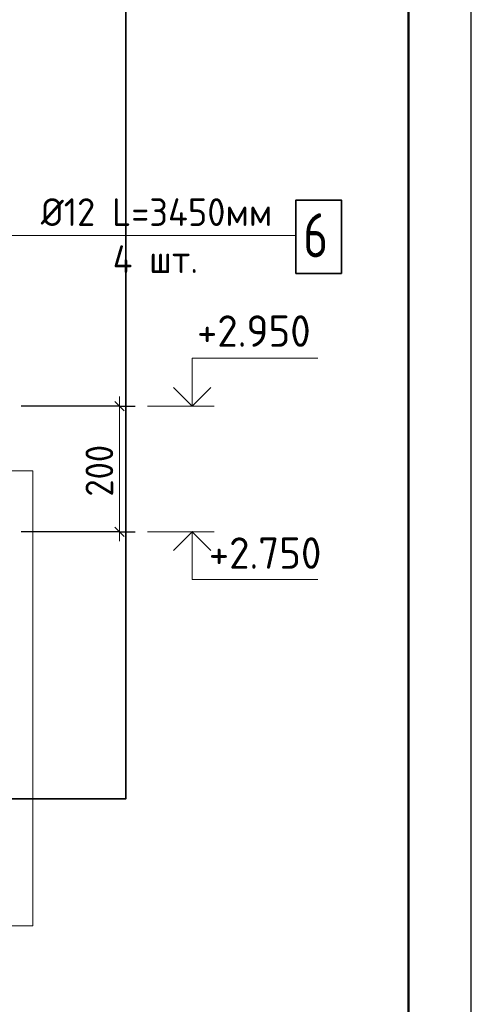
# Model space of a CAD drawing. Header units: millimetres. Extents: x 0 to 21005, y 0 to 14850.
# Tile 21 of 22: x 19204 to 21000, y 7292 to 11208. Entities that reach past the tile are written whole.
import ezdxf

# ---------------------------------------------------------------- set-up
doc = ezdxf.new("R2010")
doc.units = ezdxf.units.MM
for name, color, linetype, lineweight in [('Standard', 7, 'Continuous', 25), ('Позиционная метка линия выноска', 7, 'Continuous', 13), ('Размерная линия_ общее', 7, 'Continuous', 13), ('Текст_ общее', 7, 'Continuous', 25)]:
    doc.layers.add(name, color=color, linetype=linetype, lineweight=lineweight)
doc.styles.add('ISOCPEUR', font='txt')

msp = doc.modelspace()

# ---------------------------------------------------------------- linework, layer by layer
at = {"layer": 'Standard', "color": 7, "linetype": 'Continuous', "lineweight": 35, "transparency": 33554687}
for p, q in [((20750, 13800), (20750, 10250)), ((20750, 13600), (20750, 10050))]:
    msp.add_line(p, q, dxfattribs=at)
at = {"layer": 'Standard', "color": 7, "linetype": 'Continuous', "lineweight": 13, "transparency": 33554687}
for p, q in [((19712.2, 9671), (19977.2, 9671)), ((19712.2, 9171), (19977.2, 9171))]:
    msp.add_line(p, q, dxfattribs=at)
at = {"layer": 'Standard', "color": 7, "linetype": 'Continuous', "lineweight": 25, "transparency": 33554687}
msp.add_lwpolyline([(0, 0), (21000, 0), (21000, 14850), (0, 14850), (0, 0)], close=True, dxfattribs=at)
at = {"layer": 'Standard', "color": 7, "linetype": 'Continuous', "lineweight": 50, "transparency": 33554687}
msp.add_lwpolyline([(1000, 14600), (20750, 14600), (20750, 250), (1000, 250), (1000, 14600)], close=True, dxfattribs=at)
at = {"layer": 'Standard', "color": 254, "linetype": 'Continuous', "lineweight": 35, "true_color": 0xc4c4ff, "transparency": 33554687}
msp.add_lwpolyline([(1749.6, 8108.5), (19625.9, 8108.5), (19625.9, 13150.3), (1749.6, 13150.3), (1749.6, 8108.5)], dxfattribs=at)
at = {"layer": 'Standard', "color": 7, "linetype": 'Continuous', "lineweight": 13, "transparency": 33554687}
for points in [[(19890.1, 9671), (19890.1, 9861), (20390.1, 9861)], [(19890.1, 9171), (19890.1, 8981), (20390.1, 8981)]]:
    msp.add_lwpolyline(points, dxfattribs=at)
at = {"layer": 'Standard', "color": 7, "linetype": 'Continuous', "lineweight": 35, "transparency": 33554687}
for points in [[(19815.9, 9745.2), (19890.1, 9671), (19964.3, 9745.2)], [(19815.9, 9096.7), (19890.1, 9171), (19964.3, 9096.7)]]:
    msp.add_lwpolyline(points, dxfattribs=at)
at = {"layer": 'Позиционная метка линия выноска', "color": 7, "linetype": 'Continuous', "lineweight": 13, "transparency": 33554687}
for points in [[(18909.2, 9475.1), (18909.2, 10350.1), (20302.5, 10350.1)], [(16956.5, 7603.3), (19256.5, 7603.3), (19256.5, 9413.3), (19096.5, 9413.3)]]:
    msp.add_lwpolyline(points, dxfattribs=at)
at = {"layer": 'Размерная линия_ общее', "color": 7, "linetype": 'Continuous', "lineweight": 25, "transparency": 33554687}
for p, q in [((19619.4, 9652.2), (19581.9, 9689.7)), ((19619.4, 9152.2), (19581.9, 9189.7))]:
    msp.add_line(p, q, dxfattribs=at)
at = {"layer": 'Размерная линия_ общее', "color": 7, "linetype": 'Continuous', "lineweight": 13, "transparency": 33554687}
for p, q in [((19600.7, 9671), (19600.7, 9708.5)), ((19600.7, 9171), (19600.7, 9133.5))]:
    msp.add_line(p, q, dxfattribs=at)
at = {"layer": 'Размерная линия_ общее', "color": 253, "linetype": 'Continuous', "lineweight": -3, "true_color": 0xa0a0a0, "transparency": 33554687}
for p, q in [((19600.7, 9671), (19210.1, 9671)), ((19600.7, 9671), (19538.2, 9671)), ((19600.7, 9671), (19663.2, 9671)), ((19600.7, 9171), (19210.1, 9171)), ((19600.7, 9171), (19538.2, 9171)), ((19600.7, 9171), (19663.2, 9171))]:
    msp.add_line(p, q, dxfattribs=at)
at = {"layer": 'Размерная линия_ общее', "color": 7, "linetype": 'Continuous', "lineweight": 13, "transparency": 33554687}
msp.add_lwpolyline([(19600.7, 9171), (19600.7, 9331.4), (19600.7, 9331.4), (19600.7, 9671)], dxfattribs=at)
at = {"layer": 'Текст_ общее', "color": 7, "linetype": 'Continuous', "lineweight": 35, "transparency": 33554687}
msp.add_lwpolyline([(20302.5, 10198.4), (20483.3, 10198.4), (20483.3, 10490.1), (20302.5, 10490.1), (20302.5, 10198.4)], dxfattribs=at)

# ---------------------------------------------------------------- texts
at = {"layer": 'Standard', "color": 7, "linetype": 'Continuous', "lineweight": 25, "transparency": 33554687, "attachment_point": 7, "style": 'ISOCPEUR'}
for s, insert, char_height, width in [('\\W0.96;Ø12 L=3450мм', (19287.8, 10387.4), 110, 1009.091), ('\\W0.95;4 шт.', (19573.8, 10200.4), 110, 436.91), ('\\W0.95;+2.950', (19908.9, 9906.8), 125, 533.932), ('\\W0.95;+2.750', (19955.9, 9023.8), 125, 533.929)]:
    msp.add_mtext(s, dxfattribs=dict(at, insert=insert, char_height=char_height, width=width))
at = {"layer": 'Размерная линия_ общее', "color": 7, "linetype": 'Continuous', "lineweight": 25, "transparency": 33554687, "insert": (19575.7, 9311), "char_height": 110, "width": 280.994, "attachment_point": 7, "rotation": 90, "style": 'ISOCPEUR'}
msp.add_mtext('\\W0.91;200', dxfattribs=at)
at = {"layer": 'Текст_ общее', "color": 7, "linetype": 'Continuous', "lineweight": 35, "transparency": 33554687, "insert": (20331.6, 10262.6), "char_height": 175, "width": 190.405, "attachment_point": 7, "style": 'ISOCPEUR'}
msp.add_mtext('\\W0.78;6', dxfattribs=at)

doc.saveas('drawing.dxf')
